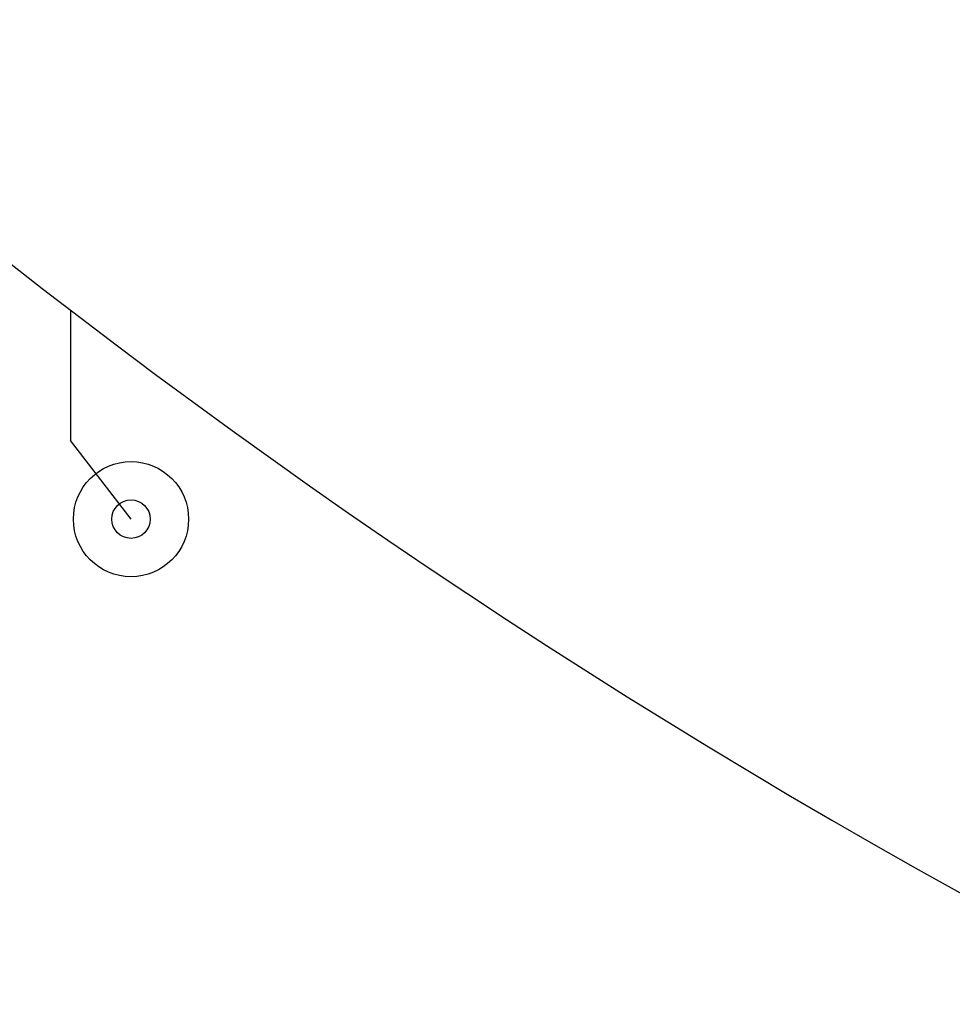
# Model space of a CAD drawing. Header units: millimetres. Extents: x 0 to 84100, y 0 to 59400.
# Tile 94 of 113: x 29282 to 29889, y 48163 to 48804. Entities that reach past the tile are written whole.
import ezdxf

# ---------------------------------------------------------------- set-up
doc = ezdxf.new("R2010")
doc.units = ezdxf.units.MM

msp = doc.modelspace()

# ---------------------------------------------------------------- linework, layer by layer
at = {"color": 8}
for p in [(29314.877, 48615.081), (29354.213, 48479.115)]:
    msp.add_line(p, (29314.877, 48530.256), dxfattribs=at)
for radius in [37.5, 12.5]:
    msp.add_circle((29354.213, 48479.115), radius, dxfattribs=at)
msp.add_arc((32160.885, 52327.571), 4677.857, 194.476968, 242.900427, dxfattribs=at)

doc.saveas('drawing.dxf')
